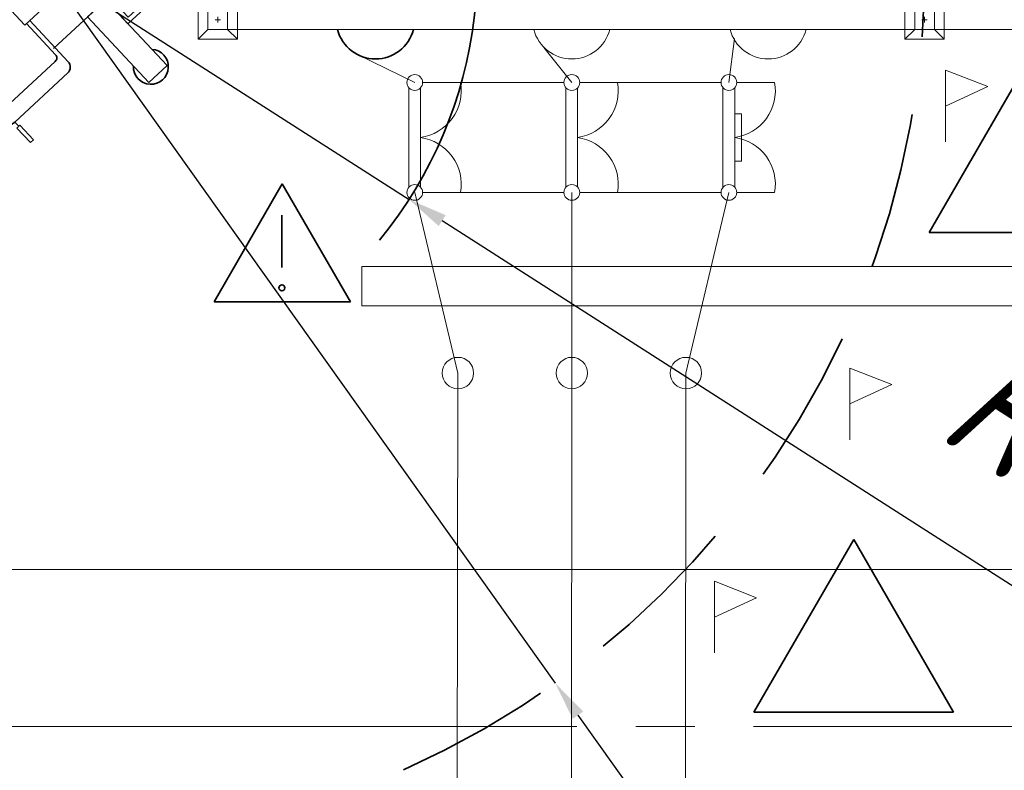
# Model space of a CAD drawing. Header units: millimetres. Extents: x 0 to 594, y 0 to 420.
# Tile 12 of 23: x 76 to 101, y 291 to 310. Entities that reach past the tile are written whole.
import ezdxf

# ---------------------------------------------------------------- set-up
doc = ezdxf.new("R2010")
doc.units = ezdxf.units.MM
for name, pattern in [('K5LT_AXLED', [19.5, 15, -1.5, 1.5, -1.5]), ('K5LT_BASIC', [0]), ('K5LT_DASHED_REINFORCED', [6, 4, -2]), ('K5LT_THIN', [0])]:
    doc.linetypes.add(name, pattern=pattern)
doc.layers.add('Демонтаж', color=7, linetype='Continuous', true_color=0xff6820)
doc.layers.add('ошиноска 110', color=2, linetype='Continuous', true_color=0xffff00)
doc.layers.add('лотки', color=7, linetype='Continuous')
doc.styles.add('KDIMTEXTSTYLE', font='GOST_AU.SHX', dxfattribs={"width": 0.96, "oblique": 15, "height": 5})
doc.dimstyles.new('KDIMSTYLE (0.00)', dxfattribs={"dimtxt": 5, "dimasz": 1, "dimexe": 2, "dimexo": 0, "dimgap": 1, "dimtad": 1, "dimlfac": 500, "dimtxsty": 'KDIMTEXTSTYLE', "dimsah": 1, "dimcen": 0, "dimdle": 1, "dimadec": 0, "dimazin": 0, "dimtfac": 0.667, "dimtmove": 0, "dimatfit": 3, "dimfxl": 0, "dimtvp": 1, "dimtolj": 1, "dimtzin": 0, "dimarcsym": 0})

# ---------------------------------------------------------------- blocks, each defined once
blk = doc.blocks.new('KDIMARROW_01')
blk.add_hatch(color=0).paths.add_polyline_path([(0, 0), (-5, 0.658), (-4.5, 0), (-5, -0.658)])
at = {"color": 0, "linetype": 'K5LT_THIN', "lineweight": 9}
for p, q in [((-4.5, 0), (-5, 0.658)), ((-5, 0.658), (0, 0)), ((0, 0), (-5, -0.658)), ((-5, -0.658), (-4.5, 0)), ((0, 0), (-1, 0))]:
    blk.add_line(p, q, dxfattribs=at)
blk = doc.blocks.new('U195')
at = {"color": 4, "linetype": 'K5LT_THIN', "lineweight": 9, "true_color": 0x00ffff}
for p, q in [((89.629, 308.248), (89.629, 305.706)), ((89.929, 305.713), (89.929, 308.242)), ((89.982, 308.377), (90.946, 308.377)), ((89.982, 305.577), (90.946, 305.577))]:
    blk.add_line(p, q, dxfattribs=at)
for centre, radius, start, end in [((89.782, 308.377), 0.2, 0, 180), ((89.782, 308.377), 0.2, 180, 0), ((89.765, 308.166), 1.2, 277.855, 10.1513), ((89.765, 305.788), 1.2, 349.8672, 82.145), ((89.782, 305.577), 0.2, 0, 180), ((89.782, 305.577), 0.2, 180, 0)]:
    blk.add_arc(centre, radius, start, end, dxfattribs=at)
blk = doc.blocks.new('U196')
at = {"color": 4, "linetype": 'K5LT_THIN', "lineweight": 9, "true_color": 0x00ffff}
for p, q in [((93.629, 308.248), (93.629, 305.706)), ((93.929, 305.713), (93.929, 308.242)), ((93.982, 308.377), (94.946, 308.377)), ((93.929, 307.577), (94.099, 307.577)), ((94.099, 307.577), (94.099, 306.377)), ((94.099, 306.377), (93.929, 306.377)), ((93.982, 305.577), (94.946, 305.577))]:
    blk.add_line(p, q, dxfattribs=at)
for centre, radius, start, end in [((93.782, 308.377), 0.2, 0, 180), ((93.782, 308.377), 0.2, 180, 0), ((93.765, 308.166), 1.2, 277.855, 10.1513), ((93.765, 305.788), 1.2, 349.8672, 82.145), ((93.782, 305.577), 0.2, 0, 180), ((93.782, 305.577), 0.2, 180, 0)]:
    blk.add_arc(centre, radius, start, end, dxfattribs=at)
blk = doc.blocks.new('U197')
at = {"color": 4, "linetype": 'K5LT_THIN', "lineweight": 9, "true_color": 0x00ffff}
for p, q in [((85.629, 308.248), (85.629, 305.706)), ((85.929, 305.713), (85.929, 308.242)), ((85.982, 308.377), (86.946, 308.377)), ((85.982, 305.577), (86.946, 305.577))]:
    blk.add_line(p, q, dxfattribs=at)
for centre, radius, start, end in [((85.782, 308.377), 0.2, 0, 180), ((85.782, 308.377), 0.2, 180, 0), ((85.765, 308.166), 1.2, 277.855, 10.1513), ((85.765, 305.788), 1.2, 349.8672, 82.145), ((85.782, 305.577), 0.2, 0, 180), ((85.782, 305.577), 0.2, 180, 0)]:
    blk.add_arc(centre, radius, start, end, dxfattribs=at)
blk = doc.blocks.new('U315')
at = {"color": 4, "linetype": 'K5LT_THIN', "lineweight": 9, "true_color": 0x00ffff}
for p, q in [((98.515, 310.227), (98.265, 310.477)), ((98.515, 310.227), (98.265, 310.477)), ((99.265, 310.477), (98.265, 310.477)), ((98.265, 310.477), (98.265, 309.977)), ((99.265, 310.477), (98.265, 310.477)), ((98.265, 310.477), (98.265, 310.227)), ((99.015, 310.227), (99.265, 310.477)), ((99.015, 310.227), (99.265, 310.477)), ((99.265, 310.227), (99.265, 310.477)), ((99.265, 309.477), (99.265, 310.477)), ((116.515, 310.227), (116.265, 310.477)), ((117.265, 310.477), (116.265, 310.477)), ((116.265, 310.477), (116.265, 310.227)), ((116.515, 310.227), (116.265, 310.477)), ((116.515, 310.227), (116.265, 310.477)), ((117.265, 310.477), (116.265, 310.477)), ((116.265, 310.477), (116.265, 309.977)), ((117.265, 310.477), (116.265, 310.477)), ((116.265, 310.477), (116.265, 310.227)), ((116.515, 310.227), (116.265, 310.477)), ((116.515, 310.227), (116.265, 310.477)), ((117.265, 310.477), (116.265, 310.477)), ((116.265, 310.477), (116.265, 309.977)), ((117.265, 310.477), (116.265, 310.477)), ((116.265, 310.477), (116.265, 310.227)), ((117.015, 310.227), (117.265, 310.477)), ((117.015, 310.227), (117.265, 310.477)), ((117.015, 310.227), (117.265, 310.477)), ((117.015, 310.227), (117.265, 310.477)), ((117.015, 310.227), (117.265, 310.477)), ((117.265, 309.477), (117.265, 310.477)), ((117.265, 310.227), (117.265, 310.477)), ((117.265, 309.477), (117.265, 310.477)), ((117.265, 310.227), (117.265, 310.477)), ((117.265, 309.477), (117.265, 310.477)), ((116.515, 310.227), (98.515, 310.227)), ((99.015, 310.227), (98.515, 310.227)), ((98.515, 310.227), (98.515, 309.727)), ((99.015, 310.227), (98.515, 310.227)), ((98.515, 310.227), (98.515, 309.727)), ((99.015, 309.727), (99.015, 310.227)), ((99.015, 309.727), (99.015, 310.227)), ((117.015, 310.227), (116.515, 310.227)), ((116.515, 310.227), (116.515, 309.727)), ((117.015, 310.227), (116.515, 310.227)), ((116.515, 310.227), (116.515, 309.727)), ((117.015, 310.227), (116.515, 310.227)), ((116.515, 310.227), (116.515, 309.727)), ((117.015, 310.227), (116.515, 310.227)), ((116.515, 310.227), (116.515, 309.727)), ((117.015, 310.227), (116.515, 310.227)), ((116.515, 310.227), (116.515, 309.727)), ((117.015, 309.727), (117.015, 310.227)), ((117.015, 309.727), (117.015, 310.227)), ((117.015, 309.727), (117.015, 310.227)), ((117.015, 309.727), (117.015, 310.227)), ((117.015, 309.727), (117.015, 310.227)), ((98.265, 309.977), (98.265, 309.477)), ((98.835, 309.977), (98.695, 309.977)), ((98.835, 309.977), (98.695, 309.977)), ((98.765, 310.047), (98.765, 309.907)), ((98.765, 310.047), (98.765, 309.907)), ((116.265, 309.977), (116.265, 309.477)), ((116.265, 309.977), (116.265, 309.477)), ((116.835, 309.977), (116.695, 309.977)), ((116.835, 309.977), (116.695, 309.977)), ((116.835, 309.977), (116.695, 309.977)), ((116.835, 309.977), (116.695, 309.977)), ((116.835, 309.977), (116.695, 309.977)), ((116.765, 310.047), (116.765, 309.907)), ((116.765, 310.047), (116.765, 309.907)), ((116.765, 310.047), (116.765, 309.907)), ((116.765, 310.047), (116.765, 309.907)), ((116.765, 310.047), (116.765, 309.907)), ((98.515, 309.727), (98.265, 309.477)), ((98.515, 309.727), (98.265, 309.477)), ((98.265, 309.727), (98.265, 309.477)), ((98.515, 309.727), (116.515, 309.727)), ((98.515, 309.727), (99.015, 309.727)), ((98.515, 309.727), (99.015, 309.727)), ((99.015, 309.727), (99.265, 309.477)), ((99.015, 309.727), (99.265, 309.477)), ((99.265, 309.477), (99.265, 309.727)), ((116.515, 309.727), (116.265, 309.477)), ((116.265, 309.727), (116.265, 309.477)), ((116.515, 309.727), (116.265, 309.477)), ((116.515, 309.727), (116.265, 309.477)), ((116.265, 309.727), (116.265, 309.477)), ((116.515, 309.727), (116.265, 309.477)), ((116.515, 309.727), (116.265, 309.477)), ((116.265, 309.727), (116.265, 309.477)), ((116.515, 309.727), (117.015, 309.727)), ((116.515, 309.727), (117.015, 309.727)), ((116.515, 309.727), (117.015, 309.727)), ((116.515, 309.727), (117.015, 309.727)), ((116.515, 309.727), (117.015, 309.727)), ((117.015, 309.727), (117.265, 309.477)), ((117.015, 309.727), (117.265, 309.477)), ((117.015, 309.727), (117.265, 309.477)), ((117.015, 309.727), (117.265, 309.477)), ((117.015, 309.727), (117.265, 309.477)), ((117.265, 309.477), (117.265, 309.727)), ((117.265, 309.477), (117.265, 309.727)), ((98.265, 309.477), (99.265, 309.477)), ((116.265, 309.477), (117.265, 309.477)), ((116.265, 309.477), (117.265, 309.477)), ((116.265, 309.477), (117.265, 309.477)), ((116.265, 309.477), (117.265, 309.477)), ((116.265, 309.477), (117.265, 309.477))]:
    blk.add_line(p, q, dxfattribs=at)
blk = doc.blocks.new('U316')
at = {"color": 4, "linetype": 'K5LT_THIN', "lineweight": 9, "true_color": 0x00ffff}
for p, q in [((80.515, 310.227), (80.265, 310.477)), ((80.515, 310.227), (80.265, 310.477)), ((81.265, 310.477), (80.265, 310.477)), ((80.265, 310.477), (80.265, 309.977)), ((81.265, 310.477), (80.265, 310.477)), ((80.265, 310.477), (80.265, 310.227)), ((81.015, 310.227), (81.265, 310.477)), ((81.015, 310.227), (81.265, 310.477)), ((81.265, 310.227), (81.265, 310.477)), ((81.265, 309.477), (81.265, 310.477)), ((98.515, 310.227), (98.265, 310.477)), ((99.265, 310.477), (98.265, 310.477)), ((98.265, 310.477), (98.265, 310.227)), ((98.515, 310.227), (98.265, 310.477)), ((98.515, 310.227), (98.265, 310.477)), ((99.265, 310.477), (98.265, 310.477)), ((98.265, 310.477), (98.265, 309.977)), ((99.265, 310.477), (98.265, 310.477)), ((98.265, 310.477), (98.265, 310.227)), ((98.515, 310.227), (98.265, 310.477)), ((98.515, 310.227), (98.265, 310.477)), ((99.265, 310.477), (98.265, 310.477)), ((98.265, 310.477), (98.265, 309.977)), ((99.265, 310.477), (98.265, 310.477)), ((98.265, 310.477), (98.265, 310.227)), ((99.015, 310.227), (99.265, 310.477)), ((99.015, 310.227), (99.265, 310.477)), ((99.015, 310.227), (99.265, 310.477)), ((99.015, 310.227), (99.265, 310.477)), ((99.015, 310.227), (99.265, 310.477)), ((99.265, 309.477), (99.265, 310.477)), ((99.265, 310.227), (99.265, 310.477)), ((99.265, 309.477), (99.265, 310.477)), ((99.265, 310.227), (99.265, 310.477)), ((99.265, 309.477), (99.265, 310.477)), ((98.515, 310.227), (80.515, 310.227)), ((81.015, 310.227), (80.515, 310.227)), ((80.515, 310.227), (80.515, 309.727)), ((81.015, 310.227), (80.515, 310.227)), ((80.515, 310.227), (80.515, 309.727)), ((81.015, 309.727), (81.015, 310.227)), ((81.015, 309.727), (81.015, 310.227)), ((99.015, 310.227), (98.515, 310.227)), ((98.515, 310.227), (98.515, 309.727)), ((99.015, 310.227), (98.515, 310.227)), ((98.515, 310.227), (98.515, 309.727)), ((99.015, 310.227), (98.515, 310.227)), ((98.515, 310.227), (98.515, 309.727)), ((99.015, 310.227), (98.515, 310.227)), ((98.515, 310.227), (98.515, 309.727)), ((99.015, 310.227), (98.515, 310.227)), ((98.515, 310.227), (98.515, 309.727)), ((99.015, 309.727), (99.015, 310.227)), ((99.015, 309.727), (99.015, 310.227)), ((99.015, 309.727), (99.015, 310.227)), ((99.015, 309.727), (99.015, 310.227)), ((99.015, 309.727), (99.015, 310.227)), ((80.265, 309.977), (80.265, 309.477)), ((80.835, 309.977), (80.695, 309.977)), ((80.835, 309.977), (80.695, 309.977)), ((80.765, 310.047), (80.765, 309.907)), ((80.765, 310.047), (80.765, 309.907)), ((98.265, 309.977), (98.265, 309.477)), ((98.265, 309.977), (98.265, 309.477)), ((98.835, 309.977), (98.695, 309.977)), ((98.835, 309.977), (98.695, 309.977)), ((98.835, 309.977), (98.695, 309.977)), ((98.835, 309.977), (98.695, 309.977)), ((98.835, 309.977), (98.695, 309.977)), ((98.765, 310.047), (98.765, 309.907)), ((98.765, 310.047), (98.765, 309.907)), ((98.765, 310.047), (98.765, 309.907)), ((98.765, 310.047), (98.765, 309.907)), ((98.765, 310.047), (98.765, 309.907)), ((80.515, 309.727), (80.265, 309.477)), ((80.515, 309.727), (80.265, 309.477)), ((80.265, 309.727), (80.265, 309.477)), ((80.515, 309.727), (98.515, 309.727)), ((80.515, 309.727), (81.015, 309.727)), ((80.515, 309.727), (81.015, 309.727)), ((81.015, 309.727), (81.265, 309.477)), ((81.015, 309.727), (81.265, 309.477)), ((81.265, 309.477), (81.265, 309.727)), ((98.515, 309.727), (98.265, 309.477)), ((98.265, 309.727), (98.265, 309.477)), ((98.515, 309.727), (98.265, 309.477)), ((98.515, 309.727), (98.265, 309.477)), ((98.265, 309.727), (98.265, 309.477)), ((98.515, 309.727), (98.265, 309.477)), ((98.515, 309.727), (98.265, 309.477)), ((98.265, 309.727), (98.265, 309.477)), ((98.515, 309.727), (99.015, 309.727)), ((98.515, 309.727), (99.015, 309.727)), ((98.515, 309.727), (99.015, 309.727)), ((98.515, 309.727), (99.015, 309.727)), ((98.515, 309.727), (99.015, 309.727)), ((99.015, 309.727), (99.265, 309.477)), ((99.015, 309.727), (99.265, 309.477)), ((99.015, 309.727), (99.265, 309.477)), ((99.015, 309.727), (99.265, 309.477)), ((99.015, 309.727), (99.265, 309.477)), ((99.265, 309.477), (99.265, 309.727)), ((99.265, 309.477), (99.265, 309.727)), ((80.265, 309.477), (81.265, 309.477)), ((98.265, 309.477), (99.265, 309.477)), ((98.265, 309.477), (99.265, 309.477)), ((98.265, 309.477), (99.265, 309.477)), ((98.265, 309.477), (99.265, 309.477)), ((98.265, 309.477), (99.265, 309.477))]:
    blk.add_line(p, q, dxfattribs=at)
blk = doc.blocks.new('U335')
at = {"color": 3, "linetype": 'K5LT_BASIC', "lineweight": 35, "true_color": 0x00ff00}
for p, q in [((82.365, 320.322), (75.074, 313.536)), ((85.768, 316.659), (82.365, 320.322)), ((82.359, 320.152), (75.244, 313.53)), ((85.598, 316.665), (82.359, 320.152)), ((78.478, 309.873), (85.768, 316.659)), ((78.484, 310.043), (85.598, 316.665)), ((73.613, 314.169), (74.081, 314.603)), ((74.081, 314.603), (75.42, 313.164)), ((74.953, 312.73), (73.613, 314.169)), ((75.074, 313.536), (78.478, 309.873)), ((75.244, 313.53), (78.484, 310.043)), ((75.42, 313.164), (74.953, 312.73)), ((74.442, 312.254), (75.017, 312.789)), ((75.017, 312.789), (76.872, 310.792)), ((75.638, 312.93), (75.214, 312.535)), ((76.297, 310.256), (74.442, 312.254)), ((73.718, 312.097), (72.368, 310.841)), ((73.998, 312.09), (75.403, 310.577)), ((74.66, 312.02), (74.314, 311.704)), ((72.68, 310.845), (73.837, 311.921)), ((74.006, 311.915), (75.32, 310.5)), ((71.875, 311.273), (71.952, 311.344)), ((72.22, 310.903), (71.875, 311.273)), ((71.952, 311.344), (72.296, 310.974)), ((72.296, 310.974), (72.22, 310.903)), ((72.368, 310.841), (72.268, 310.948)), ((72.34, 310.808), (71.901, 310.175)), ((75.275, 310.458), (75.722, 310.874)), ((75.722, 310.874), (76.297, 310.256)), ((76.872, 310.792), (76.297, 310.256)), ((75.301, 307.846), (72.674, 310.675)), ((75.85, 309.84), (75.275, 310.458)), ((77.914, 310.48), (76.585, 309.241)), ((77.917, 310.482), (77.45, 310.047)), ((79.474, 308.809), (77.917, 310.482)), ((72.568, 310.39), (72.355, 310.101)), ((72.752, 310.4), (73.965, 309.089)), ((76.297, 310.256), (75.85, 309.84)), ((77.66, 310.243), (77.489, 310.084)), ((72.364, 309.948), (73.535, 308.688)), ((76.958, 308.904), (75.978, 309.959)), ((77.45, 310.047), (79.007, 308.374)), ((71.505, 309.6), (71.718, 309.798)), ((71.718, 309.798), (73.137, 308.27)), ((71.876, 309.603), (72.056, 309.771)), ((71.919, 309.924), (73.284, 308.455)), ((72.056, 309.771), (72.145, 309.676)), ((75.895, 309.882), (76.633, 309.086)), ((72.924, 308.071), (71.505, 309.6)), ((71.965, 309.508), (71.876, 309.603)), ((72.145, 309.676), (71.965, 309.508)), ((73.535, 308.688), (73.965, 309.089)), ((75.183, 307.782), (73.965, 309.089)), ((74.705, 307.427), (73.535, 308.688)), ((76.627, 308.916), (75.471, 307.84)), ((79.007, 308.374), (79.474, 308.809)), ((74.649, 306.985), (73.284, 308.455)), ((76.945, 308.624), (75.595, 307.367)), ((74.509, 306.793), (73.089, 308.322)), ((72.876, 308.124), (72.876, 308.123)), ((72.876, 308.123), (74.296, 306.595)), ((72.925, 308.072), (72.924, 308.071)), ((75.159, 307.599), (74.857, 307.407)), ((74.165, 307.138), (74.345, 307.305)), ((74.463, 307.178), (74.283, 307.011)), ((74.345, 307.305), (74.463, 307.178)), ((75.561, 307.341), (74.897, 306.949)), ((75.598, 307.37), (75.698, 307.262)), ((75.726, 307.289), (75.65, 307.218)), ((75.65, 307.218), (75.994, 306.847)), ((76.071, 306.919), (75.726, 307.289)), ((74.283, 307.011), (74.165, 307.138)), ((74.296, 306.595), (74.509, 306.793)), ((75.994, 306.847), (76.071, 306.919))]:
    blk.add_line(p, q, dxfattribs=at)
at = {"color": 2, "linetype": 'K5LT_AXLED', "lineweight": 9, "true_color": 0xffff00}
blk.add_line((83.978, 318.408), (71.797, 307.07), dxfattribs=at)
at = {"color": 3, "linetype": 'K5LT_BASIC', "lineweight": 35, "true_color": 0x00ff00}
for centre, radius, start, end in [((74.019, 314.193), 0.445, 359.6968, 268.1708), ((73.854, 311.951), 0.2, 42.9457, 132.9457), ((73.918, 311.833), 0.12, 42.9457, 132.9457), ((72.504, 310.694), 0.2, 132.9457, 145.2848), ((72.762, 310.757), 0.12, 132.9457, 222.9457), ((72.664, 310.318), 0.12, 42.846, 143.606), ((72.065, 310.061), 0.2, 145.2848, 222.9807), ((72.452, 310.03), 0.12, 143.606, 222.9653), ((79.061, 308.777), 0.445, 177.7205, 86.1946), ((76.546, 309.004), 0.12, 312.9457, 42.9457), ((76.809, 308.77), 0.2, 312.9457, 42.9457), ((75.095, 307.7), 0.12, 302.2853, 43.0454), ((75.389, 307.928), 0.12, 222.9457, 312.9457), ((74.793, 307.509), 0.12, 222.9261, 302.2853), ((75.459, 307.513), 0.2, 300.6066, 312.9457), ((75.462, 307.516), 0.2, 300.6066, 312.9457), ((74.796, 307.121), 0.2, 222.9106, 300.6066)]:
    blk.add_arc(centre, radius, start, end, dxfattribs=at)
blk = doc.blocks.new('U354')
at = {"color": 4, "linetype": 'K5LT_THIN', "lineweight": 9, "true_color": 0x00ffff}
for p, q in [((99.302, 306.865), (99.302, 308.692)), ((99.302, 308.692), (100.373, 308.272)), ((100.373, 308.272), (99.302, 307.778))]:
    blk.add_line(p, q, dxfattribs=at)
blk = doc.blocks.new('U355')
at = {"color": 4, "linetype": 'K5LT_THIN', "lineweight": 9, "true_color": 0x00ffff}
for p, q in [((96.864, 299.276), (96.864, 301.103)), ((96.864, 301.103), (97.935, 300.683)), ((97.935, 300.683), (96.864, 300.189))]:
    blk.add_line(p, q, dxfattribs=at)
blk = doc.blocks.new('U356')
at = {"color": 4, "linetype": 'K5LT_THIN', "lineweight": 9, "true_color": 0x00ffff}
for p, q in [((93.414, 293.848), (93.414, 295.675)), ((93.414, 295.675), (94.486, 295.255)), ((94.486, 295.255), (93.414, 294.762))]:
    blk.add_line(p, q, dxfattribs=at)
blk = doc.blocks.new('U360')
at = {"color": 3, "linetype": 'K5LT_BASIC', "lineweight": 35, "true_color": 0x00ff00}
for p, q in [((80.675, 302.794), (82.409, 305.799)), ((84.144, 302.794), (82.409, 305.799)), ((82.397, 304.994), (82.397, 303.664)), ((80.675, 302.794), (84.144, 302.794))]:
    blk.add_line(p, q, dxfattribs=at)
for start, end in [(0, 180), (180, 0)]:
    blk.add_arc((82.397, 303.147), 0.0773, start, end, dxfattribs=at)

msp = doc.modelspace()

# ---------------------------------------------------------------- linework, layer by layer
at = {"color": 3, "linetype": 'K5LT_BASIC', "lineweight": 35, "true_color": 0x00ff00}
for p, q in [((98.881864, 304.559036), (101.422623, 308.959759)), ((98.881864, 304.559036), (103.963382, 304.559036)), ((94.420228, 292.335489), (96.960986, 296.736212)), ((99.501745, 292.335489), (96.960986, 296.736212)), ((94.420228, 292.335489), (99.501745, 292.335489))]:
    msp.add_line(p, q, dxfattribs=at)
at = {"color": 4, "linetype": 'K5LT_THIN', "lineweight": 9, "true_color": 0x00ffff}
for p, q in [((86.945969, 308.377222), (89.581724, 308.377222)), ((90.945969, 308.377222), (93.581724, 308.377222)), ((86.946037, 305.577222), (89.581724, 305.577222)), ((90.946037, 305.577222), (93.581724, 305.577222)), ((246.122218, 295.976984), (69.416926, 295.976984))]:
    msp.add_line(p, q, dxfattribs=at)
at = {"color": 2, "linetype": 'K5LT_AXLED', "lineweight": 9, "true_color": 0xffff00}
msp.add_line((245.911191, 291.976984), (69.589949, 291.976984), dxfattribs=at)
at = {"color": 4, "linetype": 'K5LT_THIN', "lineweight": 9, "true_color": 0x00ffff}
for centre in [(86.881128, 300.976984), (89.781724, 300.976984), (92.687936, 300.976984)]:
    msp.add_circle(centre, 0.4, dxfattribs=at)
at = {"color": 4, "linetype": 'K5LT_DASHED_REINFORCED', "lineweight": 35, "true_color": 0x00ffff}
msp.add_arc((76.372882, 311.329572), 22.4, 294.0342579, 27.4188345, dxfattribs=at)
at = {"color": 3, "linetype": 'K5LT_BASIC', "lineweight": 35, "true_color": 0x00ff00}
msp.add_arc((76.372882, 311.329572), 11, 320.6862017, 25.6895434, dxfattribs=at)
at = {"color": 4, "linetype": 'K5LT_THIN', "lineweight": 9, "true_color": 0x00ffff}
for centre in [(89.781724, 309.976984), (94.781724, 309.976984)]:
    msp.add_arc(centre, 1, 194.4775122, 345.5224878, dxfattribs=at)
at = {"layer": 'Демонтаж', "color": 3, "linetype": 'K5LT_BASIC', "lineweight": 35, "true_color": 0x00ff00}
msp.add_arc((84.781724, 309.976984), 1, 194.4775122, 345.5224878, dxfattribs=at)
at = {"layer": 'лотки', "color": 4, "linetype": 'K5LT_THIN', "lineweight": 9, "true_color": 0x00ffff}
for p, q in [((168.922362, 303.687206), (84.430446, 303.687206)), ((84.430446, 303.687206), (84.430446, 302.687206)), ((168.922362, 302.687206), (84.430446, 302.687206))]:
    msp.add_line(p, q, dxfattribs=at)
at = {"layer": 'ошиноска 110', "color": 4, "linetype": 'K5LT_THIN', "lineweight": 9, "true_color": 0x00ffff}
for p, q in [((93.781724, 308.377222), (93.928754, 309.49676)), ((89.781724, 308.377222), (89.07235, 309.272152)), ((85.781724, 308.377222), (84.31982, 309.090054)), ((86.881128, 300.976984), (85.781724, 305.577222)), ((89.781724, 300.976984), (89.781724, 305.577222)), ((92.687936, 300.976984), (93.781724, 305.577222)), ((86.854353, 283.581725), (86.881128, 300.976984)), ((89.764754, 283.541989), (89.781724, 300.976984)), ((92.687936, 300.976984), (92.675155, 283.541989))]:
    msp.add_line(p, q, dxfattribs=at)

# ---------------------------------------------------------------- block references
for name in ['U335', 'U316', 'U315', 'U354', 'U197', 'U195', 'U196', 'U360', 'U355', 'U356']:
    msp.add_blockref(name, (0, 0))

# ---------------------------------------------------------------- dimensions: what is measured, and where the dimension line sits
at = {"color": 4, "true_color": 0x00ffff}
for radius, location, text in [(11, (100.849822, 295.659282), '\\H3.5;\\W0.96;\\Q15;R\\H3.5;\\W0.96;\\Q15;\\Q15;5,5'), (22.4, (95.568806, 284.350071), '\\H3.5;\\W0.96;\\Q15;R\\H3.5;\\W0.96;\\Q15;\\Q15;11,2')]:
    msp.add_radius_dim(center=(76.372882, 311.329572), radius=radius, location=location, text=text, dimstyle='KDIMSTYLE (0.00)', override={"dimblk2": 'KDIMARROW_01', "dimclrt": 7, "dimtolj": 1}, dxfattribs=at).render()

doc.saveas('drawing.dxf')
